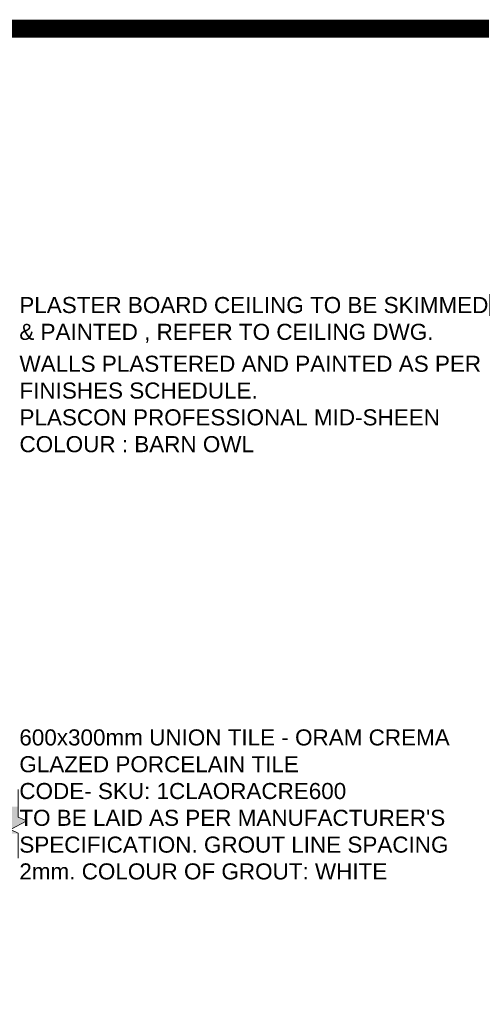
# Model space of a CAD drawing. Header units: millimetres. Extents: x -115474967 to 444143, y -74377 to 241828222.
# Tile 189 of 256: x -87376 to -84791, y 248629 to 254141. Entities that reach past the tile are written whole.
import ezdxf

# ---------------------------------------------------------------- set-up
doc = ezdxf.new("R2010")
doc.units = ezdxf.units.MM
doc.header["$MEASUREMENT"] = 0
doc.layers.add('0-GEN-GENERAL', color=7, linetype='Continuous', lineweight=25)
doc.layers.add('0-HACH', color=9, linetype='Continuous')
doc.layers.add('01-1 Notes', color=7, linetype='Continuous')
doc.layers.add('0_cons_01', color=40, linetype='Continuous', lineweight=0, plot=False)
doc.styles.add('ARIAL', font='arial.ttf')

msp = doc.modelspace()

# ---------------------------------------------------------------- hatches: boundary and pattern name
at = {"layer": '0-HACH'}
h = msp.add_hatch(dxfattribs=at)
h.set_pattern_fill('AR-CONC', color=8, scale=0.8, style=0)
h.set_pattern_definition([(50, (-410254.66, 216931.84), (145.747735, -12.75127), [15.24, -167.64]), (355, (-410254.66, 216931.84), (-28.19474, 152.845476), [12.192, -134.11247]), (100.451445, (-410242.51, 216930.78), (117.553, 140.0942), [12.95201, -142.472196]), (46.1842, (-410254.66, 216972.48), (216.86323, -33.63386), [22.86, -251.46]), (96.63556, (-410236.58, 216969.68), (189.92331, 197.9409), [19.42802, -213.70849]), (351.18415, (-410254.66, 216972.48), (189.9233, 197.9409), [18.28797, -201.16779]), (21, (-410234.34, 216962.32), (121.291513, -81.81216), [15.24, -167.64]), (326, (-410234.34, 216962.32), (49.44162, 147.35037), [12.192, -134.112]), (71.451445, (-410224.23, 216955.5), (170.733135, 65.538215), [12.95201, -142.47195]), (37.5, (-410254.656, 216931.844), (2.470883, 67.644031), [0, -132.4864, 0, -136.144, 0, -134.62]), (7.5, (-410254.656, 216931.844), (53.45573, 80.14446), [0, -77.6224, 0, -129.4384, 0, -51.308]), (327.5, (-410299.97, 216931.844), (108.472476, -4.582995), [0, -50.8, 0, -158.496, 0, -210.312]), (317.5, (-410320.29, 216931.84), (118.503345, 20.341193), [0, -66.04, 0, -105.2576, 0, -149.352])])
h.paths.add_polyline_path([(-87383.66027, 249584.58627), (-87383.65982, 249586.54035), (-87427.82261, 249608.01807), (-87335.98019, 249655.7836), (-87383.63747, 249676.60429), (-87383.64088, 249735.77192), (-91129.56975, 249735.77192), (-91129.56643, 249677.96623), (-91081.90915, 249657.14554), (-91173.75156, 249609.38001), (-91122.77033, 249584.58627)])

# ---------------------------------------------------------------- linework, layer by layer
at = {"layer": '0-GEN-GENERAL', "lineweight": 0}
msp.add_lwpolyline([(-87383.69258, 249446.74697), (-87383.65982, 249586.54035), (-87427.82261, 249608.01807), (-87335.98019, 249655.7836), (-87383.63747, 249676.60429), (-87383.64636, 249831.12172)], dxfattribs=at)
at = {"layer": '0_cons_01', "const_width": 100}
msp.add_lwpolyline([(-84695.2039, 243166.19105), (-106265.70573, 243166.19105), (-106265.70573, 254090.94116), (-84695.2039, 254090.94116)], close=True, dxfattribs=at)

# ---------------------------------------------------------------- texts
at = {"layer": '01-1 Notes', "char_height": 90, "width": 2672.8735667, "attachment_point": 1, "style": 'ARIAL'}
for s, insert in [('PLASTER BOARD CEILING TO BE SKIMMED & PAINTED , REFER TO CEILING DWG. ', (-87377.65359, 252588.47067)), ('{\\C7;WALLS PLASTERED AND PAINTED AS PER FINISHES SCHEDULE.\\PPLASCON PROFESSIONAL MID-SHEEN \\PCOLOUR : BARN OWL}', (-87376.81029, 252259.72578)), ("{\\C7;600x300mm UNION TILE - ORAM CREMA GLAZED PORCELAIN TILE\\PCODE- SKU: 1CLAORACRE600 \\P\\C0;TO BE LAID AS PER MANUFACTURER'S SPECIFICATION. GROUT LINE SPACING 2mm. COLOUR OF GROUT: WHITE}", (-87377.65359, 250167.75535))]:
    msp.add_mtext(s, dxfattribs=dict(at, insert=insert))

doc.saveas('drawing.dxf')
